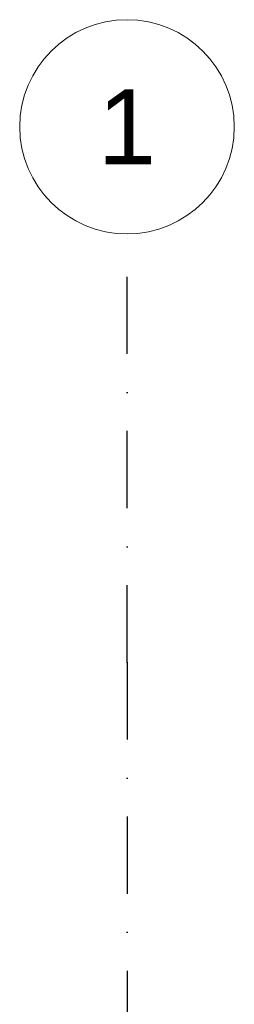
# Model space of a CAD drawing. Header units: millimetres. Extents: x -12989 to 402831, y -50461 to 30884.
# Tile 24 of 175: x 362097 to 362597, y -37759 to -35461. Entities that reach past the tile are written whole.
import ezdxf
from ezdxf.enums import TextEntityAlignment as Align

# ---------------------------------------------------------------- set-up
doc = ezdxf.new("R2010")
doc.units = ezdxf.units.MM
doc.header["$MEASUREMENT"] = 0
doc.linetypes.add('Kropki i Kreski', pattern=[360, 180, -90, 0, -90])
doc.layers.add('Nowe_Warstwa IFC.Import IFC', color=7, linetype='Continuous')
for name, color, linetype, lineweight in [('Nowe_Warstwa IFC.Import IFC_Nr_pióra__1', 7, 'Continuous', 13), ('Nowe_Warstwa IFC.Import IFC_Nr_pióra__25', 7, 'Continuous', 25), ('Nowe_Warstwa IFC.Import IFC_Nr_pióra__7', 7, 'Continuous', 13)]:
    doc.layers.add(name, color=color, linetype=linetype, lineweight=lineweight)
doc.styles.add('STYL_AUTOMATYCZNY_1', font='arial.ttf')

# ---------------------------------------------------------------- blocks, each defined once
blk = doc.blocks.new('Standardowy znacznik osi[4]_1', base_point=(362347.1, -35960.6))
at = {"layer": 'Nowe_Warstwa IFC.Import IFC_Nr_pióra__25', "color": 7, "linetype": 'Kropki i Kreski', "lineweight": 25}
for q in [(362347.1, -35960.6), (362347.1, -48960.6)]:
    blk.add_line((362347.1, -36960.6), q, dxfattribs=at)
blk.add_point((362347.1, -36960.6), dxfattribs=at)
blk.add_point((362347.1, -36960.6), dxfattribs=at)
at = {"layer": 'Nowe_Warstwa IFC.Import IFC_Nr_pióra__7', "color": 7, "linetype": 'Continuous', "lineweight": 13}
blk.add_circle((362347.1, -35710.6), 250, dxfattribs=at)
at = {"layer": 'Nowe_Warstwa IFC.Import IFC_Nr_pióra__1', "color": 7, "lineweight": 13, "style": 'STYL_AUTOMATYCZNY_1'}
for tag, p in [('AC_MarkerText_1_0', (362347.1, -35623.1)), ('AC_MarkerText_1_1', (362347.1, -50123.1))]:
    blk.add_attdef(tag, text='', height=175, rotation=360, dxfattribs=at).set_placement(p, align=Align.TOP_CENTER)

msp = doc.modelspace()

# ---------------------------------------------------------------- block references
at = {"layer": 'Nowe_Warstwa IFC.Import IFC', "color": 7, "linetype": 'Continuous', "lineweight": 13}
ref = msp.add_blockref('Standardowy znacznik osi[4]_1', (362347.1, -35960.6), dxfattribs=at)
ref.add_attrib('AC_MarkerText_1', '1', dxfattribs={"layer": 'Nowe_Warstwa IFC.Import IFC_Nr_pióra__1', "color": 7, "lineweight": 13, "height": 175, "rotation": 360, "style": 'STYL_AUTOMATYCZNY_1'}).set_placement((362347.1, -35623.1), align=Align.TOP_CENTER)

doc.saveas('drawing.dxf')
